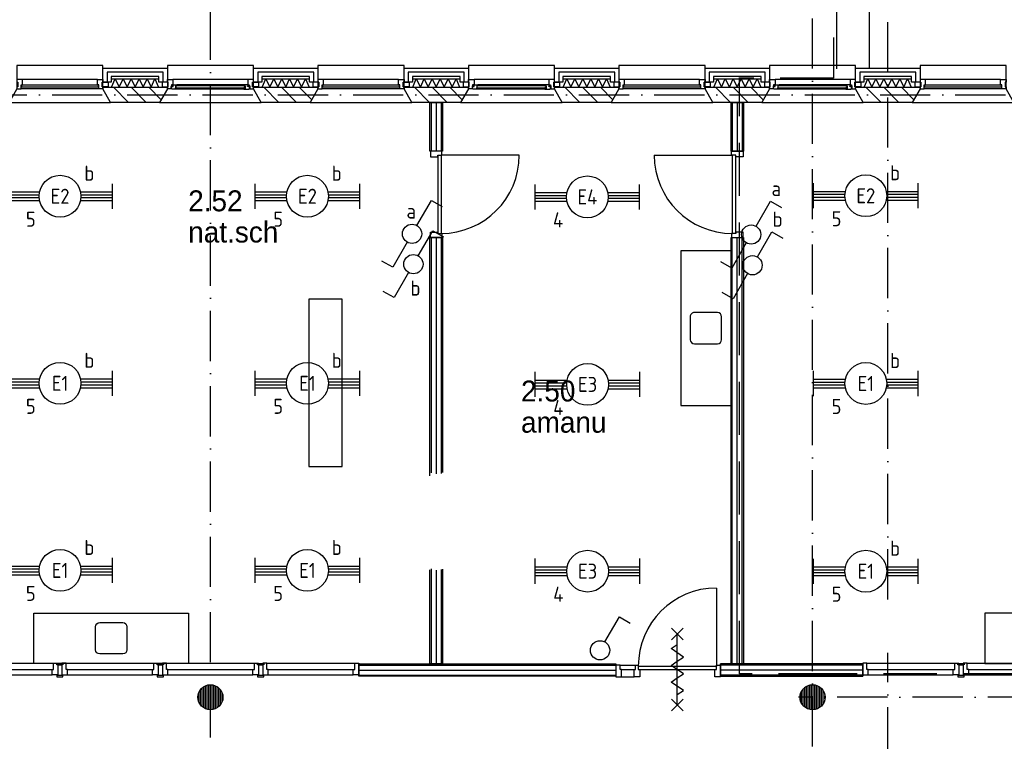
# Model space of a CAD drawing. Header units: millimetres. Extents: x -6587 to 112313, y 244 to 84344.
# Tile 41 of 63: x 39618 to 51392, y 50181 to 58805. Entities that reach past the tile are written whole.
import ezdxf
from ezdxf.enums import TextEntityAlignment as Align

# ---------------------------------------------------------------- set-up
doc = ezdxf.new("R2010")
doc.units = ezdxf.units.MM
doc.header["$LTSCALE"] = 100
doc.linetypes.add('DASHDOT', pattern=[9, 6, -1.5, 0, -1.5])
doc.linetypes.add('HIDDEN', pattern=[9.525, 6.35, -3.175])
doc.layers.get('0').update_dxf_attribs({"color": 9, "linetype": 'CONTINUOUS'})
for name, color, linetype in [('AL$7----_STRAMIEN', 1, 'DASHDOT'), ('AL21----_BUITENWAND', 4, 'CONTINUOUS'), ('AL21K---_ISOLATIE', 1, 'CONTINUOUS'), ('AL22----_BINNENWAND', 7, 'CONTINUOUS'), ('AL27----_DAKEN', 7, 'CONTINUOUS'), ('AL28----_KONSTRUKTIE', 3, 'CONTINUOUS'), ('AL31----_BUITENKOZ', 7, 'CONTINUOUS'), ('AL32----_BINNENKOZ', 7, 'CONTINUOUS'), ('AL32----_DRAAIRICHTING', 1, 'CONTINUOUS'), ('AL74----', 7, 'CONTINUOUS'), ('ALL-----_REFLIJNEN', 8, 'CONTINUOUS'), ('ALXA3---_VOLZWART', 14, 'CONTINUOUS'), ('ALXAA---_GEWBETON', 12, 'CONTINUOUS'), ('ALXAB---_PREFABBETON', 1, 'CONTINUOUS'), ('BOUW', 8, 'CONTINUOUS'), ('EB63101-_ATTRIB', 2, 'CONTINUOUS'), ('EB63102-_ATTRIB', 2, 'CONTINUOUS'), ('EL63101-_LICHT-ARM', 3, 'CONTINUOUS'), ('EL63102-_LICHT-SCH', 3, 'CONTINUOUS'), ('LIJN025', 10, 'CONTINUOUS'), ('LIJN070', 130, 'CONTINUOUS')]:
    doc.layers.add(name, color=color, linetype=linetype)
doc.styles.add('1_8', font='iso', dxfattribs={"width": 0.7, "height": 1.8})
doc.styles.add('BURO-025', font='BUROFONT.shx', dxfattribs={"height": 250})

# ---------------------------------------------------------------- blocks, each defined once
blk = doc.blocks.new('EJ3T20')
at = {"color": 0}
for p, q in [((-6.25, -1.5), (-6.25, 1.5)), ((6.25, -1.5), (6.25, 1.5)), ((-6.25, 0.52), (-2.44, 0.52)), ((-6.25, 0.17), (-2.49, 0.17)), ((2.44, 0.52), (6.25, 0.52)), ((2.49, 0.17), (6.25, 0.17)), ((-6.25, -0.17), (-2.49, -0.17)), ((-6.25, -0.52), (-2.44, -0.52)), ((2.44, -0.52), (6.25, -0.52)), ((2.49, -0.17), (6.25, -0.17))]:
    blk.add_line(p, q, dxfattribs=at)
blk.add_circle((0, 0), 2.5, dxfattribs=at)
at = {"color": 6, "style": '1_8'}
for tag, flags, p in [('SCHAK', 8, (3.5, 2.75)), ('A_CODE', 8, (0, 0)), ('GROEP', 8, (-3.5, -2.75)), ('KAST', 9, (3.5, -2.75))]:
    blk.add_attdef(tag, text='', height=1.8, dxfattribs=dict(at, flags=flags)).set_placement(p, align=Align.MIDDLE)
blk = doc.blocks.new('ES3SW')
for points in [[(0.58, 1), (2.31, 4), (3.61, 3.25)], [(-0.58, -1), (-2.31, -4), (-3.61, -3.25)]]:
    blk.add_lwpolyline(points)
blk.add_circle((0, 0), 1.15)
at = {"style": '1_8'}
for tag, flags, p in [('SCHAK', 8, (3, 5.5)), ('KAST', 9, (-3, 0.5)), ('M_CODE', 9, (0, 0)), ('DOEL', 9, (-3, -2)), ('GROEP', 9, (-3, -4.5))]:
    blk.add_attdef(tag, text='', height=1.8, dxfattribs=dict(at, flags=flags)).set_placement(p, align=Align.MIDDLE_CENTER)
blk = doc.blocks.new('ES3S1')
blk.add_lwpolyline([(0.58, 1), (2.31, 4), (3.61, 3.25)])
blk.add_circle((0, 0), 1.15)
at = {"style": '1_8'}
for tag, flags, p in [('SCHAK', 8, (3, 5.5)), ('KAST', 9, (-3, 0.5)), ('M_CODE', 9, (0, 0)), ('DOEL', 9, (-3, -2)), ('GROEP', 9, (-3, -4.5))]:
    blk.add_attdef(tag, text='', height=1.8, dxfattribs=dict(at, flags=flags)).set_placement(p, align=Align.MIDDLE_CENTER)
blk = doc.blocks.new('A$C3CED5FD2')
at = {"layer": 'AL74----'}
for p, q in [((0, 600), (0, 0)), ((1850, 600), (0, 600)), ((1850, 0), (1850, 600)), ((1062.5, 487.5), (787.5, 487.5)), ((737.5, 437.5), (737.5, 162.5)), ((1112.5, 162.5), (1112.5, 437.5)), ((0, 0), (1850, 0)), ((787.5, 112.5), (1062.5, 112.5))]:
    blk.add_line(p, q, dxfattribs=at)
for centre, start, end in [((787.5, 437.5), 90, 180), ((1062.5, 437.5), 0, 90), ((787.5, 162.5), 180, 270), ((1062.5, 162.5), 270, 0)]:
    blk.add_arc(centre, 50, start, end, dxfattribs=at)
blk = doc.blocks.new('A$Cb38f1ce1')
at = {"layer": 'AL32----_DRAAIRICHTING'}
h = blk.add_hatch(dxfattribs=at)
h.set_pattern_fill('GEWPBET', color=8, scale=100, angle=90, style=0)
h.set_pattern_definition([(90, (45847.848, 44179.993), (-20, 6e-15), [])])
edge = h.paths.add_edge_path()
edge.add_arc((45848, 44180), 150, 0, 360)
at = {"layer": 'AL$7----_STRAMIEN', "color": 1}
blk.add_line((86348, 44180), (45679, 44180), dxfattribs=at)
for points in [[(38648, 39197), (38648, 70113)], [(45848, 32791), (45848, 70113)], [(46748, 45349), (46748, 70113)], [(750, 51380), (86348, 51380)], [(46748, 33559), (46748, 44712)]]:
    blk.add_lwpolyline(points, dxfattribs=at)
at = {"layer": 'AL21----_BUITENWAND', "color": 8}
for p, q in [((37363, 51531), (37363, 51700)), ((37363, 51700), (38133, 51700)), ((38133, 51700), (38133, 51531)), ((39163, 51531), (39163, 51700)), ((39163, 51700), (39933, 51700)), ((39933, 51700), (39933, 51531)), ((40963, 51531), (40963, 51700)), ((40963, 51700), (41733, 51700)), ((41733, 51700), (41733, 51531)), ((42763, 51531), (42763, 51700)), ((42763, 51700), (43533, 51700)), ((43533, 51700), (43533, 51531)), ((44563, 51531), (44563, 51700)), ((44563, 51700), (45333, 51700)), ((45333, 51700), (45333, 51531)), ((46363, 51531), (46363, 51700)), ((46363, 51700), (47133, 51700)), ((47133, 51700), (47133, 51531)), ((38033, 51600), (37463, 51600)), ((37463, 51600), (37463, 51531)), ((38033, 51531), (38033, 51600)), ((39833, 51600), (39263, 51600)), ((39263, 51600), (39263, 51531)), ((39833, 51531), (39833, 51600)), ((41633, 51600), (41063, 51600)), ((41063, 51600), (41063, 51531)), ((41633, 51531), (41633, 51600)), ((43433, 51600), (42863, 51600)), ((42863, 51600), (42863, 51531)), ((43433, 51531), (43433, 51600)), ((45233, 51600), (44663, 51600)), ((44663, 51600), (44663, 51531)), ((45233, 51531), (45233, 51600)), ((47033, 51600), (46463, 51600)), ((46463, 51600), (46463, 51531)), ((47033, 51531), (47033, 51600)), ((37463, 51531), (37363, 51531)), ((38133, 51531), (38033, 51531)), ((39263, 51531), (39163, 51531)), ((39933, 51531), (39833, 51531)), ((41063, 51531), (40963, 51531)), ((41733, 51531), (41633, 51531)), ((42863, 51531), (42763, 51531)), ((43533, 51531), (43433, 51531)), ((44663, 51531), (44563, 51531)), ((45333, 51531), (45233, 51531)), ((46463, 51531), (46363, 51531)), ((47133, 51531), (47033, 51531))]:
    blk.add_line(p, q, dxfattribs=at)
at = {"layer": 'AL21K---_ISOLATIE', "color": 8, "linetype": 'Continuous'}
for p, q in [((37463, 51570), (38033, 51570)), ((37467, 51470), (37510, 51570)), ((37510, 51570), (37558, 51470)), ((37558, 51470), (37605, 51570)), ((37605, 51570), (37653, 51470)), ((37653, 51470), (37700, 51570)), ((37700, 51570), (37748, 51470)), ((37748, 51470), (37795, 51570)), ((37795, 51570), (37843, 51470)), ((37843, 51470), (37890, 51570)), ((37890, 51570), (37938, 51470)), ((37938, 51470), (37985, 51570)), ((37985, 51570), (38028, 51470)), ((39263, 51570), (39833, 51570)), ((39267, 51470), (39310, 51570)), ((39310, 51570), (39358, 51470)), ((39358, 51470), (39405, 51570)), ((39405, 51570), (39453, 51470)), ((39453, 51470), (39500, 51570)), ((39500, 51570), (39548, 51470)), ((39548, 51470), (39595, 51570)), ((39595, 51570), (39643, 51470)), ((39643, 51470), (39690, 51570)), ((39690, 51570), (39738, 51470)), ((39738, 51470), (39785, 51570)), ((39785, 51570), (39828, 51470)), ((41063, 51570), (41633, 51570)), ((41067, 51470), (41110, 51570)), ((41110, 51570), (41158, 51470)), ((41158, 51470), (41205, 51570)), ((41205, 51570), (41253, 51470)), ((41253, 51470), (41300, 51570)), ((41300, 51570), (41348, 51470)), ((41348, 51470), (41395, 51570)), ((41395, 51570), (41443, 51470)), ((41443, 51470), (41490, 51570)), ((41490, 51570), (41538, 51470)), ((41538, 51470), (41585, 51570)), ((41585, 51570), (41628, 51470)), ((42863, 51570), (43433, 51570)), ((42867, 51470), (42910, 51570)), ((42910, 51570), (42958, 51470)), ((42958, 51470), (43005, 51570)), ((43005, 51570), (43053, 51470)), ((43053, 51470), (43100, 51570)), ((43100, 51570), (43148, 51470)), ((43148, 51470), (43195, 51570)), ((43195, 51570), (43243, 51470)), ((43243, 51470), (43290, 51570)), ((43290, 51570), (43338, 51470)), ((43338, 51470), (43385, 51570)), ((43385, 51570), (43428, 51470)), ((44663, 51570), (45233, 51570)), ((44667, 51470), (44710, 51570)), ((44710, 51570), (44758, 51470)), ((44758, 51470), (44805, 51570)), ((44805, 51570), (44853, 51470)), ((44853, 51470), (44900, 51570)), ((44900, 51570), (44948, 51470)), ((44948, 51470), (44995, 51570)), ((44995, 51570), (45043, 51470)), ((45043, 51470), (45090, 51570)), ((45090, 51570), (45138, 51470)), ((45138, 51470), (45185, 51570)), ((45185, 51570), (45228, 51470)), ((46463, 51570), (47033, 51570)), ((46467, 51470), (46510, 51570)), ((46510, 51570), (46558, 51470)), ((46558, 51470), (46605, 51570)), ((46605, 51570), (46653, 51470)), ((46653, 51470), (46700, 51570)), ((46700, 51570), (46748, 51470)), ((46748, 51470), (46795, 51570)), ((46795, 51570), (46843, 51470)), ((46843, 51470), (46890, 51570)), ((46890, 51570), (46938, 51470)), ((46938, 51470), (46985, 51570)), ((46985, 51570), (47028, 51470)), ((37463, 51470), (38033, 51470)), ((39263, 51470), (39833, 51470)), ((41063, 51470), (41633, 51470)), ((42863, 51470), (43433, 51470)), ((44663, 51470), (45233, 51470)), ((46463, 51470), (47033, 51470))]:
    blk.add_line(p, q, dxfattribs=at)
at = {"layer": 'AL22----_BINNENWAND', "color": 8}
for p, q in [((41273, 50707), (41273, 51290)), ((41273, 51290), (41423, 51290)), ((41423, 51290), (41423, 50707)), ((44873, 50707), (44873, 51290)), ((44873, 51290), (45023, 51290)), ((45023, 51290), (45023, 50707)), ((41423, 50707), (41273, 50707)), ((45023, 50707), (44873, 50707)), ((41273, 49673), (41423, 49673)), ((41273, 46827), (41273, 49673)), ((41423, 49673), (41423, 46866)), ((44873, 44580), (44873, 49673)), ((44873, 49673), (45023, 49673)), ((45023, 49673), (45023, 44580)), ((41273, 44580), (41273, 45703)), ((41423, 45712), (41423, 44580)), ((40423, 44580), (43497, 44580)), ((40423, 44430), (40423, 44580)), ((41423, 44580), (41273, 44580)), ((44748, 44580), (46448, 44580)), ((46448, 44580), (44748, 44580)), ((46448, 44580), (46448, 44430)), ((46448, 44430), (46448, 44580)), ((43497, 44430), (40423, 44430)), ((46448, 44430), (44748, 44430)), ((44748, 44430), (46448, 44430))]:
    blk.add_line(p, q, dxfattribs=at)
at = {"layer": 'AL22----_BINNENWAND', "color": 8, "linetype": 'Continuous'}
for p, q in [((41288, 51290), (41288, 50707)), ((41408, 51290), (41408, 50707)), ((44888, 51290), (44888, 50707)), ((45008, 51290), (45008, 50707)), ((41288, 49673), (41288, 46862)), ((41408, 49673), (41408, 46854)), ((44888, 44580), (44888, 49673)), ((45008, 44580), (45008, 49673)), ((41288, 45714), (41288, 44580)), ((41408, 45707), (41408, 44580)), ((40423, 44565), (43497, 44565)), ((46448, 44565), (44748, 44565)), ((46448, 44565), (44748, 44565)), ((40423, 44445), (43497, 44445)), ((46448, 44445), (44748, 44445)), ((46448, 44445), (44748, 44445))]:
    blk.add_line(p, q, dxfattribs=at)
at = {"layer": 'AL27----_DAKEN', "color": 8}
for p, q in [((46138, 51690), (46138, 69390)), ((46528, 51690), (46528, 69000))]:
    blk.add_line(p, q, dxfattribs=at)
at = {"layer": 'AL28----_KONSTRUKTIE', "color": 8}
for p, q in [((37363, 51450), (37363, 51470)), ((37363, 51470), (38133, 51470)), ((38133, 51470), (38133, 51450)), ((39163, 51450), (39163, 51470)), ((39163, 51470), (39933, 51470)), ((39933, 51470), (39933, 51450)), ((40963, 51450), (40963, 51470)), ((40963, 51470), (41733, 51470)), ((41733, 51470), (41733, 51450)), ((42763, 51450), (42763, 51470)), ((42763, 51470), (43533, 51470)), ((43533, 51470), (43533, 51450)), ((44563, 51450), (44563, 51470)), ((44563, 51470), (45333, 51470)), ((45333, 51470), (45333, 51450)), ((46363, 51450), (46363, 51470)), ((46363, 51470), (47133, 51470)), ((47133, 51470), (47133, 51450)), ((37455, 51290), (37363, 51450)), ((38133, 51450), (38040, 51290)), ((39255, 51290), (39163, 51450)), ((39933, 51450), (39840, 51290)), ((41055, 51290), (40963, 51450)), ((41733, 51450), (41640, 51290)), ((42855, 51290), (42763, 51450)), ((43533, 51450), (43440, 51290)), ((44655, 51290), (44563, 51450)), ((45333, 51450), (45240, 51290)), ((46455, 51290), (46363, 51450)), ((47133, 51450), (47040, 51290)), ((38040, 51290), (37455, 51290)), ((39840, 51290), (39255, 51290)), ((41640, 51290), (41055, 51290)), ((43440, 51290), (42855, 51290)), ((45240, 51290), (44655, 51290)), ((47040, 51290), (46455, 51290))]:
    blk.add_line(p, q, dxfattribs=at)
blk.add_circle((38648, 44180), 150, dxfattribs=at)
at = {"layer": 'AL31----_BUITENKOZ', "color": 8}
for points in [[(36333, 51450), (36240, 51290), (37455, 51290), (37363, 51450), (37363, 51730), (36333, 51730)], [(38133, 51450), (38040, 51290), (39255, 51290), (39163, 51450), (39163, 51730), (38133, 51730)], [(39933, 51450), (39840, 51290), (41055, 51290), (40963, 51450), (40963, 51730), (39933, 51730)], [(41733, 51450), (41640, 51290), (42855, 51290), (42763, 51450), (42763, 51730), (41733, 51730)], [(43533, 51450), (43440, 51290), (44655, 51290), (44563, 51450), (44563, 51730), (43533, 51730)], [(45333, 51450), (45240, 51290), (46455, 51290), (46363, 51450), (46363, 51730), (45333, 51730)], [(47133, 51450), (47040, 51290), (48255, 51290), (48163, 51450), (48163, 51730), (47133, 51730)], [(37353, 51475), (37353, 51531), (37424, 51531), (37424, 51475)], [(38143, 51475), (38143, 51531), (38072, 51531), (38072, 51475)], [(38133, 51450), (38133, 51475), (38143, 51475), (38143, 51531), (38133, 51531), (38133, 51564), (38200, 51564), (38200, 51501), (38183, 51501), (38183, 51486), (38177, 51486), (38177, 51450)], [(38189, 51447), (38187, 51451), (38180, 51451), (38180, 51481), (38202, 51481), (38202, 51486), (38194, 51486), (38194, 51501), (38200, 51501), (38247, 51501), (38249, 51488), (38232, 51488), (38232, 51447)], [(38232, 51449), (38232, 51463), (38249, 51463), (38249, 51449)], [(39106, 51447), (39108, 51451), (39115, 51451), (39115, 51481), (39093, 51481), (39093, 51486), (39101, 51486), (39101, 51501), (39096, 51501), (39049, 51501), (39046, 51488), (39063, 51488), (39063, 51447)], [(39063, 51449), (39063, 51463), (39046, 51463), (39046, 51449)], [(39163, 51450), (39163, 51475), (39153, 51475), (39153, 51531), (39163, 51531), (39163, 51564), (39096, 51564), (39096, 51501), (39113, 51501), (39113, 51486), (39119, 51486), (39119, 51450)], [(39153, 51475), (39153, 51531), (39224, 51531), (39224, 51475)], [(39943, 51475), (39943, 51531), (39872, 51531), (39872, 51475)], [(40953, 51475), (40953, 51531), (41024, 51531), (41024, 51475)], [(41743, 51475), (41743, 51531), (41672, 51531), (41672, 51475)], [(41733, 51450), (41733, 51475), (41743, 51475), (41743, 51531), (41733, 51531), (41733, 51564), (41800, 51564), (41800, 51501), (41783, 51501), (41783, 51486), (41777, 51486), (41777, 51450)], [(41789, 51447), (41787, 51451), (41780, 51451), (41780, 51481), (41802, 51481), (41802, 51486), (41794, 51486), (41794, 51501), (41800, 51501), (41847, 51501), (41849, 51488), (41832, 51488), (41832, 51447)], [(41832, 51449), (41832, 51463), (41849, 51463), (41849, 51449)], [(42706, 51447), (42708, 51451), (42715, 51451), (42715, 51481), (42693, 51481), (42693, 51486), (42701, 51486), (42701, 51501), (42696, 51501), (42649, 51501), (42646, 51488), (42663, 51488), (42663, 51447)], [(42663, 51449), (42663, 51463), (42646, 51463), (42646, 51449)], [(42763, 51450), (42763, 51475), (42753, 51475), (42753, 51531), (42763, 51531), (42763, 51564), (42696, 51564), (42696, 51501), (42713, 51501), (42713, 51486), (42719, 51486), (42719, 51450)], [(42753, 51475), (42753, 51531), (42824, 51531), (42824, 51475)], [(43543, 51475), (43543, 51531), (43472, 51531), (43472, 51475)], [(44553, 51475), (44553, 51531), (44624, 51531), (44624, 51475)], [(45343, 51475), (45343, 51531), (45272, 51531), (45272, 51475)], [(45333, 51450), (45333, 51475), (45343, 51475), (45343, 51531), (45333, 51531), (45333, 51564), (45400, 51564), (45400, 51501), (45383, 51501), (45383, 51486), (45377, 51486), (45377, 51450)], [(45389, 51447), (45387, 51451), (45380, 51451), (45380, 51481), (45402, 51481), (45402, 51486), (45394, 51486), (45394, 51501), (45400, 51501), (45447, 51501), (45449, 51488), (45432, 51488), (45432, 51447)], [(45432, 51449), (45432, 51463), (45449, 51463), (45449, 51449)], [(46306, 51447), (46308, 51451), (46315, 51451), (46315, 51481), (46293, 51481), (46293, 51486), (46301, 51486), (46301, 51501), (46296, 51501), (46249, 51501), (46246, 51488), (46263, 51488), (46263, 51447)], [(46263, 51449), (46263, 51463), (46246, 51463), (46246, 51449)], [(46363, 51450), (46363, 51475), (46353, 51475), (46353, 51531), (46363, 51531), (46363, 51564), (46296, 51564), (46296, 51501), (46313, 51501), (46313, 51486), (46319, 51486), (46319, 51450)], [(46353, 51475), (46353, 51531), (46424, 51531), (46424, 51475)], [(47143, 51475), (47143, 51531), (47072, 51531), (47072, 51475)]]:
    blk.add_lwpolyline(points, close=True, dxfattribs=at)
at = {"layer": 'AL31----_BUITENKOZ', "color": 8, "linetype": 'Continuous'}
for points in [[(36383, 51450), (36383, 51450), (36383, 51501), (36400, 51501), (36400, 51564), (36400, 51564), (36400, 51564), (36400, 51564), (36400, 51564), (36333, 51564), (36333, 51531), (36343, 51531), (36343, 51475), (36333, 51475), (36333, 51475), (36333, 51450)], [(37308, 51476), (37308, 51497), (36388, 51497), (36388, 51476)], [(37313, 51450), (37313, 51450), (37313, 51501), (37296, 51501), (37296, 51564), (37296, 51564), (37296, 51564), (37296, 51564), (37296, 51564), (37363, 51564), (37363, 51531), (37353, 51531), (37353, 51475), (37363, 51475), (37363, 51475), (37363, 51450)], [(39061, 51465), (39061, 51486), (38234, 51486), (38234, 51465)], [(39983, 51450), (39983, 51450), (39983, 51501), (40000, 51501), (40000, 51564), (40000, 51564), (40000, 51564), (40000, 51564), (40000, 51564), (39933, 51564), (39933, 51531), (39943, 51531), (39943, 51475), (39933, 51475), (39933, 51475), (39933, 51450)], [(40908, 51476), (40908, 51497), (39988, 51497), (39988, 51476)], [(40913, 51450), (40913, 51450), (40913, 51501), (40896, 51501), (40896, 51564), (40896, 51564), (40896, 51564), (40896, 51564), (40896, 51564), (40963, 51564), (40963, 51531), (40953, 51531), (40953, 51475), (40963, 51475), (40963, 51475), (40963, 51450)], [(42661, 51465), (42661, 51486), (41834, 51486), (41834, 51465)], [(43583, 51450), (43583, 51450), (43583, 51501), (43600, 51501), (43600, 51564), (43600, 51564), (43600, 51564), (43600, 51564), (43600, 51564), (43533, 51564), (43533, 51531), (43543, 51531), (43543, 51475), (43533, 51475), (43533, 51475), (43533, 51450)], [(44508, 51476), (44508, 51497), (43588, 51497), (43588, 51476)], [(44513, 51450), (44513, 51450), (44513, 51501), (44496, 51501), (44496, 51564), (44496, 51564), (44496, 51564), (44496, 51564), (44496, 51564), (44563, 51564), (44563, 51531), (44553, 51531), (44553, 51475), (44563, 51475), (44563, 51475), (44563, 51450)], [(46261, 51465), (46261, 51486), (45434, 51486), (45434, 51465)], [(47183, 51450), (47183, 51450), (47183, 51501), (47200, 51501), (47200, 51564), (47200, 51564), (47200, 51564), (47200, 51564), (47200, 51564), (47133, 51564), (47133, 51531), (47143, 51531), (47143, 51475), (47133, 51475), (47133, 51475), (47133, 51450)], [(48108, 51476), (48108, 51497), (47188, 51497), (47188, 51476)], [(48113, 51450), (48113, 51450), (48113, 51501), (48096, 51501), (48096, 51564), (48096, 51564), (48096, 51564), (48096, 51564), (48096, 51564), (48163, 51564), (48163, 51531), (48153, 51531), (48153, 51475), (48163, 51475), (48163, 51475), (48163, 51450)]]:
    blk.add_lwpolyline(points, close=True, dxfattribs=at)
at = {"layer": 'AL31----_BUITENKOZ', "color": 8}
for points in [[(37296, 51564), (36400, 51564)], [(39096, 51564), (38200, 51564)], [(39049, 51501), (38247, 51501)], [(40896, 51564), (40000, 51564)], [(42696, 51564), (41800, 51564)], [(42649, 51501), (41847, 51501)], [(44496, 51564), (43600, 51564)], [(46296, 51564), (45400, 51564)], [(46249, 51501), (45447, 51501)], [(48096, 51564), (47200, 51564)], [(37313, 51450), (36383, 51450)], [(39063, 51447), (38232, 51447)], [(40913, 51450), (39983, 51450)], [(42663, 51447), (41832, 51447)], [(44513, 51450), (43583, 51450)], [(46263, 51447), (45432, 51447)], [(48113, 51450), (47183, 51450)]]:
    blk.add_lwpolyline(points, dxfattribs=at)
at = {"layer": 'AL32----_BINNENKOZ', "color": 8}
for p, q in [((35723, 44587), (36773, 44587)), ((35740, 44511), (36756, 44511)), ((36756, 44448), (36756, 44511)), ((36756, 44511), (36773, 44511)), ((36773, 44511), (36773, 44587)), ((36773, 44587), (36823, 44587)), ((36810, 44567), (36810, 44585)), ((36810, 44585), (36873, 44585)), ((36823, 44567), (36810, 44567)), ((36823, 44587), (36823, 44448)), ((36823, 44562), (36823, 44567)), ((36823, 44567), (36873, 44567)), ((36873, 44587), (36873, 44448)), ((36923, 44587), (36873, 44587)), ((36873, 44585), (36885, 44585)), ((36873, 44567), (36873, 44562)), ((36885, 44585), (36885, 44567)), ((36923, 44587), (37973, 44587)), ((36923, 44511), (36923, 44587)), ((36940, 44511), (36923, 44511)), ((36940, 44511), (37956, 44511)), ((36940, 44448), (36940, 44511)), ((37956, 44448), (37956, 44511)), ((37956, 44511), (37973, 44511)), ((37973, 44511), (37973, 44587)), ((37973, 44587), (38023, 44587)), ((38010, 44567), (38010, 44585)), ((38010, 44585), (38073, 44585)), ((38023, 44567), (38010, 44567)), ((38023, 44587), (38023, 44448)), ((38023, 44562), (38023, 44567)), ((38023, 44567), (38073, 44567)), ((38073, 44587), (38073, 44448)), ((38123, 44587), (38073, 44587)), ((38073, 44585), (38085, 44585)), ((38073, 44567), (38073, 44562)), ((38085, 44585), (38085, 44567)), ((38123, 44587), (39173, 44587)), ((38123, 44511), (38123, 44587)), ((38140, 44511), (38123, 44511)), ((38140, 44511), (39156, 44511)), ((38140, 44448), (38140, 44511)), ((39156, 44448), (39156, 44511)), ((39156, 44511), (39173, 44511)), ((39173, 44511), (39173, 44587)), ((39173, 44587), (39223, 44587)), ((39210, 44567), (39210, 44585)), ((39210, 44585), (39273, 44585)), ((39223, 44567), (39210, 44567)), ((39223, 44587), (39223, 44448)), ((39223, 44562), (39223, 44567)), ((39223, 44567), (39273, 44567)), ((39273, 44587), (39273, 44448)), ((39323, 44587), (39273, 44587)), ((39273, 44585), (39285, 44585)), ((39273, 44567), (39273, 44562)), ((39285, 44585), (39285, 44567)), ((39323, 44587), (40373, 44587)), ((39323, 44511), (39323, 44587)), ((39340, 44511), (39323, 44511)), ((39340, 44511), (40356, 44511)), ((39340, 44448), (39340, 44511)), ((40356, 44448), (40356, 44511)), ((40356, 44511), (40373, 44511)), ((40373, 44511), (40373, 44587)), ((40373, 44587), (40423, 44587)), ((40423, 44587), (40423, 44448)), ((35740, 44448), (36756, 44448)), ((36823, 44448), (36756, 44448)), ((36823, 44442), (36810, 44442)), ((36810, 44442), (36810, 44424)), ((36810, 44424), (36873, 44424)), ((36823, 44448), (36823, 44442)), ((36823, 44442), (36873, 44442)), ((36873, 44442), (36873, 44448)), ((36873, 44448), (36940, 44448)), ((36873, 44424), (36885, 44424)), ((36885, 44424), (36885, 44442)), ((36940, 44448), (37956, 44448)), ((38023, 44448), (37956, 44448)), ((38023, 44442), (38010, 44442)), ((38010, 44442), (38010, 44424)), ((38010, 44424), (38073, 44424)), ((38023, 44448), (38023, 44442)), ((38023, 44442), (38073, 44442)), ((38073, 44442), (38073, 44448)), ((38073, 44448), (38140, 44448)), ((38073, 44424), (38085, 44424)), ((38085, 44424), (38085, 44442)), ((38140, 44448), (39156, 44448)), ((39223, 44448), (39156, 44448)), ((39223, 44442), (39210, 44442)), ((39210, 44442), (39210, 44424)), ((39210, 44424), (39273, 44424)), ((39223, 44448), (39223, 44442)), ((39223, 44442), (39273, 44442)), ((39273, 44442), (39273, 44448)), ((39273, 44448), (39340, 44448)), ((39273, 44424), (39285, 44424)), ((39285, 44424), (39285, 44442)), ((39340, 44448), (40356, 44448)), ((40423, 44448), (40356, 44448))]:
    blk.add_line(p, q, dxfattribs=at)
for points in [[(41417, 50707), (41278, 50707), (41278, 50640), (41366, 50640), (41366, 50657), (41417, 50657), (41417, 50707)], [(41366, 50657), (41366, 49723)], [(41406, 50657), (41406, 49723)], [(44878, 50707), (45017, 50707), (45017, 50640), (44929, 50640), (44929, 50657), (44878, 50657), (44878, 50707)], [(44889, 49723), (44889, 50657)], [(44929, 49723), (44929, 50657)], [(41417, 49673), (41278, 49673), (41278, 49740), (41366, 49740), (41366, 49723), (41417, 49723), (41417, 49673)], [(44878, 49673), (45017, 49673), (45017, 49740), (44929, 49740), (44929, 49723), (44878, 49723), (44878, 49673)], [(46448, 44587), (46448, 44448), (46515, 44448), (46515, 44511), (46498, 44511), (46498, 44587), (46448, 44587)], [(46498, 44587), (47548, 44587)], [(46515, 44511), (47531, 44511)], [(47598, 44587), (47598, 44448), (47531, 44448), (47531, 44511), (47548, 44511), (47548, 44587), (47598, 44587)], [(47598, 44567), (47585, 44567), (47585, 44585), (47648, 44585), (47660, 44585), (47660, 44567)], [(47598, 44562), (47598, 44567), (47648, 44567), (47648, 44562)], [(47648, 44587), (47648, 44448), (47715, 44448), (47715, 44511), (47698, 44511), (47698, 44587), (47648, 44587)], [(47698, 44587), (48748, 44587)], [(47715, 44511), (48731, 44511)], [(46515, 44448), (47531, 44448)], [(47598, 44442), (47585, 44442), (47585, 44424), (47648, 44424), (47660, 44424), (47660, 44442)], [(47598, 44448), (47598, 44442), (47648, 44442), (47648, 44448)], [(47715, 44448), (48731, 44448)]]:
    blk.add_lwpolyline(points, dxfattribs=at)
at = {"layer": 'AL32----_DRAAIRICHTING', "color": 8}
for p, q in [((44698, 45485), (44698, 44551)), ((43497, 44580), (43497, 44430)), ((43497, 44562), (43497, 44423)), ((43547, 44562), (43497, 44562)), ((43547, 44562), (43731, 44562)), ((43547, 44511), (43547, 44562)), ((43564, 44511), (43547, 44511)), ((43564, 44511), (43714, 44511)), ((43564, 44423), (43564, 44511)), ((43714, 44423), (43714, 44511)), ((43714, 44511), (43731, 44511)), ((43731, 44562), (43764, 44562)), ((43731, 44511), (43731, 44562)), ((43731, 44562), (43764, 44562)), ((43764, 44562), (43764, 44511)), ((43764, 44551), (44698, 44551)), ((43764, 44511), (44698, 44511)), ((43764, 44511), (43781, 44511)), ((43781, 44511), (43781, 44423)), ((44681, 44423), (44681, 44511)), ((44681, 44511), (44698, 44511)), ((44698, 44511), (44698, 44562)), ((44698, 44562), (44748, 44562)), ((44748, 44430), (44748, 44580)), ((44748, 44580), (44748, 44430)), ((44748, 44562), (44748, 44423)), ((45023, 44580), (44873, 44580)), ((43497, 44423), (43564, 44423)), ((43564, 44423), (43714, 44423)), ((43781, 44423), (43714, 44423)), ((44748, 44423), (44681, 44423))]:
    blk.add_line(p, q, dxfattribs=at)
for points in [[(42340, 50657), (41406, 50657)], [(43955, 50657), (44889, 50657)], [(44301, 44866), (44161, 45006)], [(44161, 44866), (44301, 45006)], [(44231, 44086), (44231, 44936)], [(44231, 44611), (44306, 44661), (44156, 44761), (44231, 44811)], [(44231, 44411), (44306, 44461), (44156, 44561), (44231, 44611)], [(44231, 44211), (44306, 44261), (44156, 44361), (44231, 44411)], [(44301, 44016), (44161, 44156)], [(44161, 44016), (44301, 44156)]]:
    blk.add_lwpolyline(points, dxfattribs=at)
blk.add_circle((45848, 44180), 150, dxfattribs=at)
for centre, start, end in [((41406, 50657), 270, 0), ((44889, 50657), 180, 270), ((44698, 44551), 90, 180)]:
    blk.add_arc(centre, 934, start, end, dxfattribs=at)
at = {"layer": 'AL74----'}
for p, q in [((39823, 48936), (39823, 46936)), ((40223, 48936), (39823, 48936)), ((40223, 46936), (40223, 48936)), ((39823, 46936), (40223, 46936))]:
    blk.add_line(p, q, dxfattribs=at)
at = {"layer": 'ALL-----_REFLIJNEN', "color": 8, "linetype": 'Continuous'}
for p, q in [((38083, 51650), (37413, 51650)), ((37413, 51650), (37413, 51531)), ((38083, 51531), (38083, 51650)), ((39883, 51650), (39213, 51650)), ((39213, 51650), (39213, 51531)), ((39883, 51531), (39883, 51650)), ((41683, 51650), (41013, 51650)), ((41013, 51650), (41013, 51531)), ((41683, 51531), (41683, 51650)), ((43483, 51650), (42813, 51650)), ((42813, 51650), (42813, 51531)), ((43483, 51531), (43483, 51650)), ((45283, 51650), (44613, 51650)), ((44613, 51650), (44613, 51531)), ((45283, 51531), (45283, 51650)), ((47083, 51650), (46413, 51650)), ((46413, 51650), (46413, 51531)), ((47083, 51531), (47083, 51650)), ((41348, 51290), (41348, 50707)), ((44948, 51290), (44948, 50707)), ((41348, 49673), (41348, 46850)), ((44948, 44580), (44948, 49673)), ((41348, 45699), (41348, 44580)), ((40423, 44505), (43497, 44505)), ((46448, 44505), (44748, 44505))]:
    blk.add_line(p, q, dxfattribs=at)
at = {"layer": 'ALXA3---_VOLZWART', "color": 8}
for p, q in [((38083, 51650), (37413, 51650)), ((37413, 51650), (37413, 51531)), ((38083, 51531), (38083, 51650)), ((39883, 51650), (39213, 51650)), ((39213, 51650), (39213, 51531)), ((39883, 51531), (39883, 51650)), ((41683, 51650), (41013, 51650)), ((41013, 51650), (41013, 51531)), ((41683, 51531), (41683, 51650)), ((43483, 51650), (42813, 51650)), ((42813, 51650), (42813, 51531)), ((43483, 51531), (43483, 51650)), ((45283, 51650), (44613, 51650)), ((44613, 51650), (44613, 51531)), ((45283, 51531), (45283, 51650)), ((47083, 51650), (46413, 51650)), ((46413, 51650), (46413, 51531)), ((47083, 51531), (47083, 51650))]:
    blk.add_line(p, q, dxfattribs=at)
at = {"layer": 'ALXAA---_GEWBETON', "color": 8}
for p, q in [((38528, 44090), (38528, 44270)), ((38548, 44068), (38548, 44292)), ((38568, 44053), (38568, 44307)), ((38588, 44043), (38588, 44317)), ((38608, 44035), (38608, 44325)), ((38628, 44031), (38628, 44329)), ((38648, 44030), (38648, 44330)), ((38668, 44031), (38668, 44329)), ((38688, 44035), (38688, 44325)), ((38708, 44043), (38708, 44317)), ((38728, 44053), (38728, 44307)), ((38748, 44068), (38748, 44292)), ((38768, 44090), (38768, 44270)), ((38508, 44126), (38508, 44234)), ((38788, 44126), (38788, 44234))]:
    blk.add_line(p, q, dxfattribs=at)
at = {"layer": 'ALXAB---_PREFABBETON', "color": 8}
for p, q in [((37487, 51470), (37667, 51290)), ((37699, 51470), (37879, 51290)), ((37911, 51470), (38059, 51322)), ((38124, 51470), (38133, 51461)), ((39287, 51470), (39467, 51290)), ((39499, 51470), (39679, 51290)), ((39711, 51470), (39859, 51322)), ((39924, 51470), (39933, 51461)), ((41087, 51470), (41267, 51290)), ((41299, 51470), (41479, 51290)), ((41511, 51470), (41659, 51322)), ((41724, 51470), (41733, 51461)), ((42887, 51470), (43067, 51290)), ((43099, 51470), (43279, 51290)), ((43311, 51470), (43459, 51322)), ((43524, 51470), (43533, 51461)), ((44687, 51470), (44867, 51290)), ((44899, 51470), (45079, 51290)), ((45111, 51470), (45259, 51322)), ((45324, 51470), (45333, 51461)), ((46487, 51470), (46667, 51290)), ((46699, 51470), (46879, 51290)), ((46911, 51470), (47059, 51322)), ((47124, 51470), (47133, 51461))]:
    blk.add_line(p, q, dxfattribs=at)
at = {"layer": 'AL74----'}
for p, rotation in [((44273, 49516), 270), ((49759, 45185), 180)]:
    blk.add_blockref('A$C3CED5FD2', p, dxfattribs=dict(at, rotation=rotation))
at = {"layer": 'AL74----', "xscale": -1, "rotation": 180}
blk.add_blockref('A$C3CED5FD2', (36537, 45185), dxfattribs=at)
at = {"layer": 'BOUW', "style": 'BURO-025'}
for s, p in [('2.52', (38382, 49988)), ('nat.sch', (38382, 49615)), ('2.50', (42362, 47715)), ('amanu', (42362, 47342))]:
    blk.add_text(s, height=250, dxfattribs=at).set_placement(p)

msp = doc.modelspace()

# ---------------------------------------------------------------- linework, layer by layer
at = {"layer": 'LIJN070', "linetype": 'HIDDEN'}
for p, q in [((49348, 77641), (49348, 58106)), ((48226, 50985), (48226, 58114)), ((49348, 58106), (48230, 58106)), ((49328, 50985), (48226, 50985)), ((55346, 50985), (49328, 50985))]:
    msp.add_line(p, q, dxfattribs=at)

# ---------------------------------------------------------------- block references
at = {"layer": 'EL63101-_LICHT-ARM'}
ref = msp.add_blockref('EJ3T20', (49736, 56701, 3500), dxfattribs=dict(at, xscale=100, yscale=100, zscale=100))
ref.add_attrib('A_CODE', 'E2', dxfattribs={"layer": 'EB63101-_ATTRIB', "color": 1, "height": 180, "style": '1_8', "flags": 8}).set_placement((49736, 56701, 3500), align=Align.MIDDLE)
ref.add_attrib('GROEP', '5', dxfattribs={"layer": 'EB63101-_ATTRIB', "color": 1, "height": 180, "style": '1_8', "flags": 8}).set_placement((49386, 56426, 3500), align=Align.MIDDLE)
ref.add_attrib('SCHAK', 'b', dxfattribs={"layer": 'EB63101-_ATTRIB', "color": 1, "height": 180, "style": '1_8', "flags": 8}).set_placement((50086, 56976, 3500), align=Align.MIDDLE)
ref = msp.add_blockref('EJ3T20', (40101, 56695, 3500), dxfattribs=dict(at, xscale=100, yscale=100, zscale=100))
ref.add_attrib('A_CODE', 'E2', dxfattribs={"layer": 'EB63101-_ATTRIB', "color": 1, "height": 180, "style": '1_8', "flags": 8}).set_placement((40101, 56695, 3500), align=Align.MIDDLE)
ref.add_attrib('GROEP', '5', dxfattribs={"layer": 'EB63101-_ATTRIB', "color": 1, "height": 180, "style": '1_8', "flags": 8}).set_placement((39751, 56420, 3500), align=Align.MIDDLE)
ref.add_attrib('SCHAK', 'b', dxfattribs={"layer": 'EB63101-_ATTRIB', "color": 1, "height": 180, "style": '1_8', "flags": 8}).set_placement((40451, 56970, 3500), align=Align.MIDDLE)
ref = msp.add_blockref('EJ3T20', (43059, 56695, 3500), dxfattribs=dict(at, xscale=100, yscale=100, zscale=100))
ref.add_attrib('A_CODE', 'E2', dxfattribs={"layer": 'EB63101-_ATTRIB', "color": 1, "height": 180, "style": '1_8', "flags": 8}).set_placement((43059, 56695, 3500), align=Align.MIDDLE)
ref.add_attrib('GROEP', '5', dxfattribs={"layer": 'EB63101-_ATTRIB', "color": 1, "height": 180, "style": '1_8', "flags": 8}).set_placement((42709, 56420, 3500), align=Align.MIDDLE)
ref.add_attrib('SCHAK', 'b', dxfattribs={"layer": 'EB63101-_ATTRIB', "color": 1, "height": 180, "style": '1_8', "flags": 8}).set_placement((43409, 56970, 3500), align=Align.MIDDLE)
ref = msp.add_blockref('EJ3T20', (46406, 56687, 3000), dxfattribs=dict(at, xscale=100, yscale=100, zscale=100))
ref.add_attrib('A_CODE', 'E4', dxfattribs={"layer": 'EB63101-_ATTRIB', "color": 1, "height": 180, "style": '1_8', "flags": 8}).set_placement((46406, 56687, 3000), align=Align.MIDDLE)
ref.add_attrib('GROEP', '4', dxfattribs={"layer": 'EB63101-_ATTRIB', "color": 1, "height": 180, "style": '1_8', "flags": 8}).set_placement((46056, 56412, 3000), align=Align.MIDDLE)
ref = msp.add_blockref('EJ3T20', (40101, 54459, 3500), dxfattribs=dict(at, xscale=100, yscale=100, zscale=100))
ref.add_attrib('A_CODE', 'E1', dxfattribs={"layer": 'EB63101-_ATTRIB', "color": 1, "height": 180, "style": '1_8', "flags": 8}).set_placement((40101, 54459, 3500), align=Align.MIDDLE)
ref.add_attrib('GROEP', '5', dxfattribs={"layer": 'EB63101-_ATTRIB', "color": 1, "height": 180, "style": '1_8', "flags": 8}).set_placement((39751, 54184, 3500), align=Align.MIDDLE)
ref.add_attrib('SCHAK', 'b', dxfattribs={"layer": 'EB63101-_ATTRIB', "color": 1, "height": 180, "style": '1_8', "flags": 8}).set_placement((40451, 54734, 3500), align=Align.MIDDLE)
ref = msp.add_blockref('EJ3T20', (43059, 54459, 3500), dxfattribs=dict(at, xscale=100, yscale=100, zscale=100))
ref.add_attrib('A_CODE', 'E1', dxfattribs={"layer": 'EB63101-_ATTRIB', "color": 1, "height": 180, "style": '1_8', "flags": 8}).set_placement((43059, 54459, 3500), align=Align.MIDDLE)
ref.add_attrib('GROEP', '5', dxfattribs={"layer": 'EB63101-_ATTRIB', "color": 1, "height": 180, "style": '1_8', "flags": 8}).set_placement((42709, 54184, 3500), align=Align.MIDDLE)
ref.add_attrib('SCHAK', 'b', dxfattribs={"layer": 'EB63101-_ATTRIB', "color": 1, "height": 180, "style": '1_8', "flags": 8}).set_placement((43409, 54734, 3500), align=Align.MIDDLE)
ref = msp.add_blockref('EJ3T20', (49736, 54457, 3500), dxfattribs=dict(at, xscale=100, yscale=100, zscale=100))
ref.add_attrib('A_CODE', 'E1', dxfattribs={"layer": 'EB63101-_ATTRIB', "color": 1, "height": 180, "style": '1_8', "flags": 8}).set_placement((49736, 54457, 3500), align=Align.MIDDLE)
ref.add_attrib('GROEP', '5', dxfattribs={"layer": 'EB63101-_ATTRIB', "color": 1, "height": 180, "style": '1_8', "flags": 8}).set_placement((49386, 54182, 3500), align=Align.MIDDLE)
ref.add_attrib('SCHAK', 'b', dxfattribs={"layer": 'EB63101-_ATTRIB', "color": 1, "height": 180, "style": '1_8', "flags": 8}).set_placement((50086, 54732, 3500), align=Align.MIDDLE)
ref = msp.add_blockref('EJ3T20', (46409, 54446), dxfattribs=dict(at, xscale=100, yscale=100, zscale=100))
ref.add_attrib('A_CODE', 'E3', dxfattribs={"layer": 'EB63101-_ATTRIB', "color": 1, "height": 180, "style": '1_8', "flags": 8}).set_placement((46409, 54446), align=Align.MIDDLE)
ref.add_attrib('GROEP', '4', dxfattribs={"layer": 'EB63101-_ATTRIB', "color": 1, "height": 180, "style": '1_8', "flags": 8}).set_placement((46059, 54171), align=Align.MIDDLE)
ref = msp.add_blockref('EJ3T20', (40101, 52223, 3500), dxfattribs=dict(at, xscale=100, yscale=100, zscale=100))
ref.add_attrib('A_CODE', 'E1', dxfattribs={"layer": 'EB63101-_ATTRIB', "color": 1, "height": 180, "style": '1_8', "flags": 8}).set_placement((40101, 52223, 3500), align=Align.MIDDLE)
ref.add_attrib('GROEP', '5', dxfattribs={"layer": 'EB63101-_ATTRIB', "color": 1, "height": 180, "style": '1_8', "flags": 8}).set_placement((39751, 51948, 3500), align=Align.MIDDLE)
ref.add_attrib('SCHAK', 'b', dxfattribs={"layer": 'EB63101-_ATTRIB', "color": 1, "height": 180, "style": '1_8', "flags": 8}).set_placement((40451, 52498, 3500), align=Align.MIDDLE)
ref = msp.add_blockref('EJ3T20', (43059, 52223, 3500), dxfattribs=dict(at, xscale=100, yscale=100, zscale=100))
ref.add_attrib('A_CODE', 'E1', dxfattribs={"layer": 'EB63101-_ATTRIB', "color": 1, "height": 180, "style": '1_8', "flags": 8}).set_placement((43059, 52223, 3500), align=Align.MIDDLE)
ref.add_attrib('GROEP', '5', dxfattribs={"layer": 'EB63101-_ATTRIB', "color": 1, "height": 180, "style": '1_8', "flags": 8}).set_placement((42709, 51948, 3500), align=Align.MIDDLE)
ref.add_attrib('SCHAK', 'b', dxfattribs={"layer": 'EB63101-_ATTRIB', "color": 1, "height": 180, "style": '1_8', "flags": 8}).set_placement((43409, 52498, 3500), align=Align.MIDDLE)
ref = msp.add_blockref('EJ3T20', (49736, 52213, 3500), dxfattribs=dict(at, xscale=100, yscale=100, zscale=100))
ref.add_attrib('A_CODE', 'E1', dxfattribs={"layer": 'EB63101-_ATTRIB', "color": 1, "height": 180, "style": '1_8', "flags": 8}).set_placement((49736, 52213, 3500), align=Align.MIDDLE)
ref.add_attrib('GROEP', '5', dxfattribs={"layer": 'EB63101-_ATTRIB', "color": 1, "height": 180, "style": '1_8', "flags": 8}).set_placement((49386, 51938, 3500), align=Align.MIDDLE)
ref.add_attrib('SCHAK', 'b', dxfattribs={"layer": 'EB63101-_ATTRIB', "color": 1, "height": 180, "style": '1_8', "flags": 8}).set_placement((50086, 52488, 3500), align=Align.MIDDLE)
ref = msp.add_blockref('EJ3T20', (46409, 52214), dxfattribs=dict(at, xscale=100, yscale=100, zscale=100))
ref.add_attrib('A_CODE', 'E3', dxfattribs={"layer": 'EB63101-_ATTRIB', "color": 1, "height": 180, "style": '1_8', "flags": 8}).set_placement((46409, 52214), align=Align.MIDDLE)
ref.add_attrib('GROEP', '4', dxfattribs={"layer": 'EB63101-_ATTRIB', "color": 1, "height": 180, "style": '1_8', "flags": 8}).set_placement((46059, 51939), align=Align.MIDDLE)
at = {"layer": 'EL63102-_LICHT-SCH'}
ref = msp.add_blockref('ES3SW', (48365, 56237, 1050), dxfattribs=dict(at, xscale=100, yscale=100, zscale=100))
ref.add_attrib('SCHAK', 'a', dxfattribs={"layer": 'EB63102-_ATTRIB', "color": 1, "height": 180, "style": '1_8', "flags": 8}).set_placement((48665, 56787, 1050), align=Align.MIDDLE_CENTER)
ref = msp.add_blockref('ES3SW', (44310, 56246), dxfattribs=dict(at, xscale=100, yscale=100, zscale=100))
ref.add_attrib('SCHAK', 'a', dxfattribs={"layer": 'EB63102-_ATTRIB', "color": 1, "height": 180, "style": '1_8', "flags": 8}).set_placement((44300, 56518), align=Align.MIDDLE_CENTER)
ref = msp.add_blockref('ES3SW', (48381, 55870, 1050), dxfattribs=dict(at, xscale=100, yscale=100, zscale=100))
ref.add_attrib('SCHAK', 'b', dxfattribs={"layer": 'EB63102-_ATTRIB', "color": 1, "height": 180, "style": '1_8', "flags": 8}).set_placement((48681, 56420, 1050), align=Align.MIDDLE_CENTER)
ref = msp.add_blockref('ES3SW', (44326, 55883), dxfattribs=dict(at, xscale=100, yscale=100, zscale=100))
ref.add_attrib('SCHAK', 'b', dxfattribs={"layer": 'EB63102-_ATTRIB', "color": 1, "height": 180, "style": '1_8', "flags": 8}).set_placement((44351, 55597), align=Align.MIDDLE_CENTER)
at = {"layer": 'EL63102-_LICHT-SCH', "xscale": 100, "yscale": 100, "zscale": 100}
msp.add_blockref('ES3S1', (46558, 51268, 1050), dxfattribs=at)
at = {"layer": 'LIJN025'}
msp.add_blockref('A$Cb38f1ce1', (3251, 6527), dxfattribs=at)

doc.saveas('drawing.dxf')
